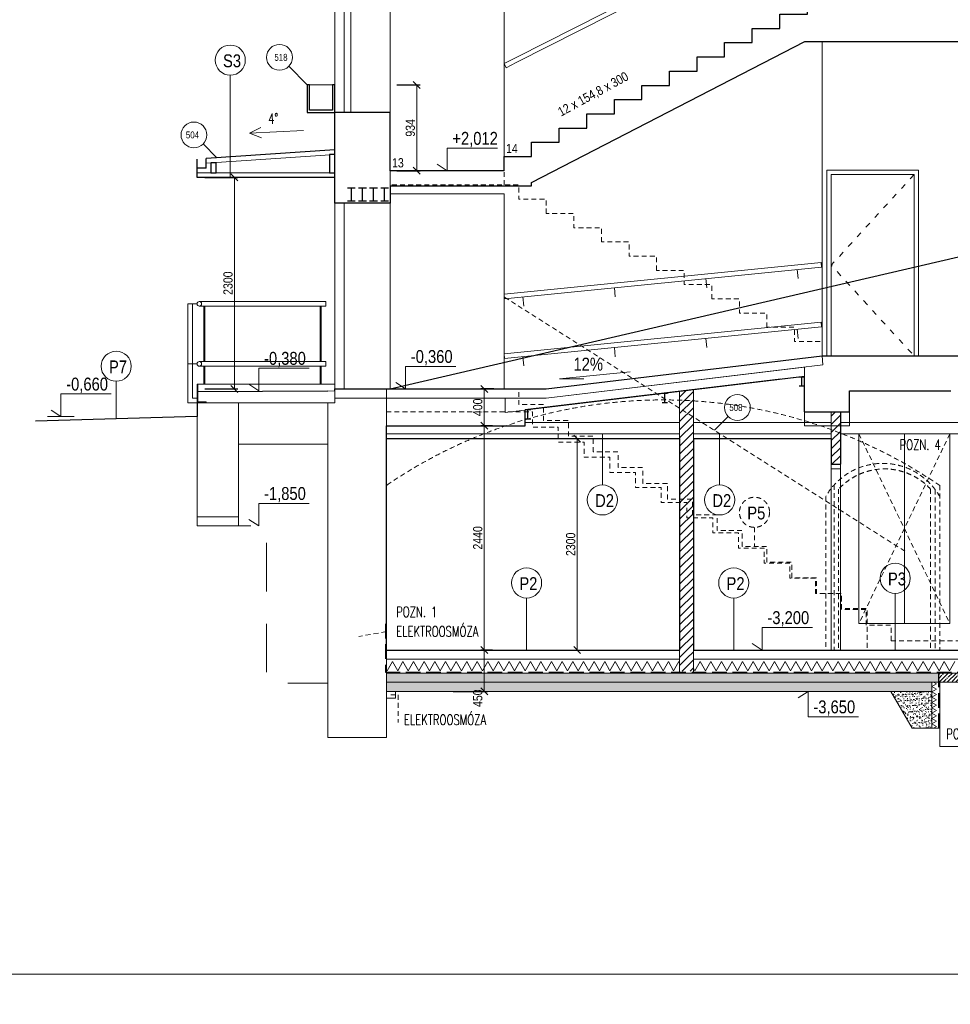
# Model space of a CAD drawing. Header units: millimetres. Extents: x -300958 to -108039, y 30118 to 292543.
# Tile 34 of 256: x -236562 to -226438, y 87605 to 98314. Entities that reach past the tile are written whole.
import ezdxf
from ezdxf.enums import TextEntityAlignment as Align

# ---------------------------------------------------------------- set-up
doc = ezdxf.new("R2010")
doc.units = ezdxf.units.MM
doc.header["$MEASUREMENT"] = 0
for name, pattern in [('DGN Style 2', [879.857395, 527.914437, -351.942958]), ('DGN Style 3', [888.558256, 634.684469, -253.873788]), ('DGN Style 5', [1427.653553, 611.851523, -815.80203])]:
    doc.linetypes.add(name, pattern=pattern)
doc.layers.get('0').update_dxf_attribs({"lineweight": 13})
doc.layers.get('Defpoints').update_dxf_attribs({"color": 3, "lineweight": 13})
for name, color, linetype, lineweight in [('dims', 7, 'Continuous', 9), ('ETAPY', 7, 'Continuous', 0), ('legenda', 7, 'Continuous', 13), ('Materiály', 1, 'Continuous', 13), ('navrh', 1, 'Continuous', 9), ('obklad', 8, 'Continuous', 5), ('popis', 7, 'Continuous', 9), ('PSV', 7, 'Continuous', 13), ('RAMECEK', 7, 'Continuous', 0), ('schody', 7, 'Continuous', 13), ('tenka', 7, 'Continuous', 13), ('výškové kóty', 7, 'Continuous', 13), ('walls', 7, 'Continuous', 13)]:
    doc.layers.add(name, color=color, linetype=linetype, lineweight=lineweight)
doc.styles.add('STYLE-0', font='ARIALN.TTF')
doc.styles.add('Style-Arial', font='arial.ttf')
doc.dimstyles.new('arch', dxfattribs={"dimscale": 50, "dimtxt": 2.5, "dimasz": 2.5, "dimexe": 1.25, "dimexo": 0.9, "dimtad": 1, "dimdec": 0, "dimtxsty": 'STYLE-0', "dimblk": 'ARCHTICK', "dimcen": 2.5, "dimadec": 0, "dimazin": 0, "dimtfac": 1, "dimtdec": 0, "dimtmove": 2, "dimatfit": 3, "dimldrblk": 'ARCHTICK', "dimfxl": 0, "dimarcsym": 0})
pattern_1 = [(37.5, (0, 0), (-1.574834, 48.170594), [0, -38, 0, -42.5, 0, -40.625]), (7.5, (0, 0), (44.244418, 70.553652), [0, -20.5, 0, -34.25, 0, -13.125]), (327.5, (-30.75, 0), (77.8535465, 0.141476), [0, -12.5, 0, -45, 0, -58.75]), (317.5, (-30.75, 0), (75.153165, 21.94189), [0, -6.25, 0, -29.5, 0, -33.75])]

# ---------------------------------------------------------------- blocks, each defined once
blk = doc.blocks.new('*U44')
at = {"layer": 'walls', "linetype": 'Continuous', "lineweight": 30}
for p, q in [((-50, -30), (-50, 30)), ((50, -30), (50, 30)), ((-50, 0), (50, 0))]:
    blk.add_line(p, q, dxfattribs=at)
blk = doc.blocks.new('*U45')
at = {"layer": 'výškové kóty', "linetype": 'Continuous', "lineweight": 0}
for p, q in [((39, -385), (-39, 385)), ((-39, 385), (-39, 117))]:
    blk.add_line(p, q, dxfattribs=at)
blk = doc.blocks.new('_ArchTick')
at = {"color": 0, "linetype": 'ByBlock', "flags": 128}
blk.add_lwpolyline([(-0.5, -0.5), (0.5, 0.5)], dxfattribs=at)
blk = doc.blocks.new('*D896')
at = {"layer": 'Defpoints', "color": 0, "linetype": 'Continuous'}
for p in [(-231328, 94298), (-231905, 93898), (-231508, 93898)]:
    blk.add_point(p, dxfattribs=at)
at = {"layer": 'dims', "color": 0, "linetype": 'Continuous', "lineweight": -2}
for p, q in [((-231403, 94298), (-231546, 94298)), ((-231830, 93898), (-231471, 93898))]:
    blk.add_line(p, q, dxfattribs=at)
at = {"layer": 'dims', "linetype": 'Continuous', "lineweight": 0}
blk.add_line((-231508, 94298), (-231508, 93898), dxfattribs=at)
at = {"layer": 'dims', "linetype": 'Continuous', "lineweight": 0, "xscale": 75, "yscale": 75, "zscale": 75}
for p, rotation in [((-231508, 94298), 90), ((-231508, 93898), 270)]:
    blk.add_blockref('_ArchTick', p, dxfattribs=dict(at, rotation=rotation))
at = {"layer": 'dims', "color": 0, "linetype": 'Continuous', "insert": (-231578, 94098), "char_height": 100, "attachment_point": 5, "rotation": 90, "style": 'STYLE-0'}
blk.add_mtext('400', dxfattribs=at)
blk = doc.blocks.new('*D897')
at = {"layer": 'Defpoints', "color": 0, "linetype": 'Continuous'}
for p in [(-231344, 93898), (-231921, 91458), (-231508, 91458)]:
    blk.add_point(p, dxfattribs=at)
at = {"layer": 'dims', "color": 0, "linetype": 'Continuous', "lineweight": -2}
for p, q in [((-231419, 93898), (-231546, 93898)), ((-231846, 91458), (-231471, 91458))]:
    blk.add_line(p, q, dxfattribs=at)
at = {"layer": 'dims', "linetype": 'Continuous', "lineweight": 0}
blk.add_line((-231508, 93898), (-231508, 91458), dxfattribs=at)
at = {"layer": 'dims', "linetype": 'Continuous', "lineweight": 0, "xscale": 75, "yscale": 75, "zscale": 75}
for p, rotation in [((-231508, 93898), 90), ((-231508, 91458), 270)]:
    blk.add_blockref('_ArchTick', p, dxfattribs=dict(at, rotation=rotation))
at = {"layer": 'dims', "color": 0, "linetype": 'Continuous', "insert": (-231578, 92678), "char_height": 100, "attachment_point": 5, "rotation": 90, "style": 'STYLE-0'}
blk.add_mtext('2440', dxfattribs=at)
blk = doc.blocks.new('*D898')
at = {"layer": 'Defpoints', "color": 0, "linetype": 'Continuous'}
for p in [(-231344, 91458), (-231921, 91008), (-231508, 91008)]:
    blk.add_point(p, dxfattribs=at)
at = {"layer": 'dims', "color": 0, "linetype": 'Continuous', "lineweight": -2}
for p, q in [((-231419, 91458), (-231546, 91458)), ((-231846, 91008), (-231471, 91008))]:
    blk.add_line(p, q, dxfattribs=at)
at = {"layer": 'dims', "linetype": 'Continuous', "lineweight": 0}
blk.add_line((-231508, 91458), (-231508, 91008), dxfattribs=at)
at = {"layer": 'dims', "linetype": 'Continuous', "lineweight": 0, "xscale": 75, "yscale": 75, "zscale": 75}
for p, rotation in [((-231508, 91458), 90), ((-231508, 91008), 270)]:
    blk.add_blockref('_ArchTick', p, dxfattribs=dict(at, rotation=rotation))
at = {"layer": 'dims', "color": 0, "linetype": 'Continuous', "insert": (-231578, 90934), "char_height": 100, "attachment_point": 5, "rotation": 90, "style": 'STYLE-0'}
blk.add_mtext('450', dxfattribs=at)
blk = doc.blocks.new('*D1457')
at = {"layer": 'Defpoints', "color": 0, "linetype": 'Continuous'}
for p in [(-231063, 93758), (-230910, 91458), (-230497, 91458)]:
    blk.add_point(p, dxfattribs=at)
at = {"layer": 'dims', "color": 0, "linetype": 'Continuous', "lineweight": -2}
for p, q in [((-230988, 93758), (-230459, 93758)), ((-230835, 91458), (-230459, 91458))]:
    blk.add_line(p, q, dxfattribs=at)
at = {"layer": 'dims', "linetype": 'Continuous', "lineweight": 0}
blk.add_line((-230497, 93758), (-230497, 91458), dxfattribs=at)
at = {"layer": 'dims', "linetype": 'Continuous', "lineweight": 0, "xscale": 75, "yscale": 75, "zscale": 75}
for p, rotation in [((-230497, 93758), 90), ((-230497, 91458), 270)]:
    blk.add_blockref('_ArchTick', p, dxfattribs=dict(at, rotation=rotation))
at = {"layer": 'dims', "color": 0, "linetype": 'Continuous', "insert": (-230567, 92608), "char_height": 100, "attachment_point": 5, "rotation": 90, "style": 'STYLE-0'}
blk.add_mtext('2300', dxfattribs=at)
blk = doc.blocks.new('*D1588')
at = {"layer": 'Defpoints', "color": 0, "linetype": 'Continuous'}
for p in [(-234622, 96598), (-234622, 94298), (-234226, 94298)]:
    blk.add_point(p, dxfattribs=at)
at = {"layer": 'dims', "color": 0, "linetype": 'Continuous', "lineweight": -2}
for p, q in [((-234547, 96598), (-234188, 96598)), ((-234547, 94298), (-234188, 94298))]:
    blk.add_line(p, q, dxfattribs=at)
at = {"layer": 'dims', "linetype": 'Continuous', "lineweight": 0}
blk.add_line((-234226, 96598), (-234226, 94298), dxfattribs=at)
at = {"layer": 'dims', "linetype": 'Continuous', "lineweight": 0, "xscale": 75, "yscale": 75, "zscale": 75}
for p, rotation in [((-234226, 96598), 90), ((-234226, 94298), 270)]:
    blk.add_blockref('_ArchTick', p, dxfattribs=dict(at, rotation=rotation))
at = {"layer": 'dims', "color": 0, "linetype": 'Continuous', "insert": (-234295, 95448), "char_height": 100, "attachment_point": 5, "rotation": 90, "style": 'STYLE-0'}
blk.add_mtext('2300', dxfattribs=at)
blk = doc.blocks.new('*D1850')
at = {"layer": 'Defpoints', "color": 0, "linetype": 'Continuous'}
for p in [(-232532, 97604), (-232242, 97604), (-232532, 96671)]:
    blk.add_point(p, dxfattribs=at)
at = {"layer": 'dims', "color": 0, "linetype": 'Continuous', "lineweight": -2}
for p, q in [((-232457, 97604), (-232204, 97604)), ((-232457, 96671), (-232204, 96671))]:
    blk.add_line(p, q, dxfattribs=at)
at = {"layer": 'dims', "linetype": 'Continuous', "lineweight": 0}
blk.add_line((-232242, 96671), (-232242, 97604), dxfattribs=at)
at = {"layer": 'dims', "linetype": 'Continuous', "lineweight": 0, "xscale": 75, "yscale": 75, "zscale": 75}
for p, rotation in [((-232242, 97604), 90), ((-232242, 96671), 270)]:
    blk.add_blockref('_ArchTick', p, dxfattribs=dict(at, rotation=rotation))
at = {"layer": 'dims', "color": 0, "linetype": 'Continuous', "insert": (-232312, 97137), "char_height": 100, "attachment_point": 5, "rotation": 90, "style": 'STYLE-0'}
blk.add_mtext('934', dxfattribs=at)

msp = doc.modelspace()

# ---------------------------------------------------------------- hatches: boundary and pattern name
at = {"layer": 'Materiály', "linetype": 'Continuous'}
h = msp.add_hatch(dxfattribs=at)
h.set_pattern_fill('ANSI31', color=256, scale=500, style=0)
h.paths.add_polyline_path([(-229232.6, 94168), (-229232.6, 94288.7), (-229382.6, 94270.7), (-229382.6, 94175.1, -0.0070361)])
h.paths.add_polyline_path([(-229232.6, 94168, 0.0070361), (-229382.6, 94175.1), (-229382.6, 93968.3), (-229232.6, 93796.6), (-229232.6, 93898.2)])
h.paths.add_polyline_path([(-229232.6, 93796.6), (-229382.6, 93968.3), (-229382.6, 93898.2), (-229382.6, 93427.3), (-229232.6, 93377.7)])
h.paths.add_polyline_path([(-229232.6, 93377.7), (-229382.6, 93427.3), (-229382.6, 93099.4), (-229242.6, 93099.4), (-229242.6, 92928.2), (-229232.6, 92928.2)])
h.paths.add_polyline_path([(-229242.6, 93099.4), (-229382.6, 93099.4), (-229382.6, 93061), (-229302.6, 93061), (-229302.6, 92896.6), (-229232.6, 92896.6), (-229232.6, 92928.2), (-229242.6, 92928.2)])
h.paths.add_polyline_path([(-229382.6, 91458.2), (-229382.6, 91368.2), (-229232.6, 91368.2), (-229232.6, 91458.2), (-229232.6, 92896.6), (-229302.6, 92896.6), (-229302.6, 93061), (-229382.6, 93061)])
h = msp.add_hatch(dxfattribs=at)
h.set_pattern_fill('ANSI31', color=256, scale=500, style=0)
h.paths.add_polyline_path([(-227632.6, 94048.2), (-227732.6, 94048.2), (-227732.6, 93898.2), (-227632.6, 93898.2)])
h.paths.add_polyline_path([(-227632.6, 93816.9), (-227632.6, 93898.2), (-227732.6, 93898.2), (-227732.6, 93854.6, -0.0050063)])
h.paths.add_polyline_path([(-227732.6, 93478.2), (-227632.6, 93478.2), (-227632.6, 93816.9, 0.0050063), (-227732.6, 93854.6)])
h = msp.add_hatch(dxfattribs=at)
h.set_pattern_fill('ANSI31', color=256, scale=500, style=0)
h.paths.add_polyline_path([(-229382.6, 91368.2), (-229382.6, 91228.2), (-229232.6, 91228.2), (-229232.6, 91368.2)])
at = {"layer": 'Materiály', "linetype": 'Continuous', "lineweight": 0}
h = msp.add_hatch(dxfattribs=at)
h.set_pattern_fill('ANSI35', color=256, scale=250, style=0)
h.paths.add_polyline_path([(-226552.6, 91108.2), (-226552.6, 91208.2), (-231047.1, 91208.2), (-231047.1, 91108.2)])
h.paths.add_polyline_path([(-232572.6, 91208.2), (-232572.6, 91108.2), (-231047.1, 91108.2), (-231047.1, 91208.2)])
h = msp.add_hatch(dxfattribs=at)
h.set_pattern_fill('ANSI35', color=256, scale=250, style=0)
h.paths.add_polyline_path([(-225922.6, 91108.2), (-224102.6, 91108.2), (-224102.6, 91208.2), (-225922.6, 91208.2)])
h.paths.add_polyline_path([(-226562.6, 91108.2), (-225932.6, 91108.2), (-225932.6, 91208.2), (-226552.6, 91208.2), (-226562.6, 91208.2)])
h.paths.add_polyline_path([(-224102.6, 91108.2), (-223372.6, 91108.2), (-223372.6, 91208.2), (-224102.6, 91208.2)])
at = {"layer": 'Materiály', "linetype": 'Continuous'}
h = msp.add_hatch(dxfattribs=at)
h.set_pattern_fill('AR-SAND', color=256, scale=25, style=0)
h.set_pattern_definition(pattern_1)
h.paths.add_polyline_path([(-232572.6, 91108.2), (-232572.6, 91008.2), (-231047.1, 91008.2), (-231047.1, 91108.2)])
h.paths.add_polyline_path([(-231653.9, 90817.1), (-231653.9, 91051.3), (-231501.8, 91051.3), (-231501.8, 90817.1)], flags=9)
h.paths.add_polyline_path([(-226637.6, 91008.2), (-226637.6, 91108.2), (-231047.1, 91108.2), (-231047.1, 91008.2)])
h = msp.add_hatch(dxfattribs=at)
h.set_pattern_fill('AR-SAND', color=256, scale=25, style=0)
h.set_pattern_definition(pattern_1)
h.paths.add_polyline_path([(-226637.6, 91008.2), (-227083.5, 91008.2), (-226852.6, 90608.2), (-226637.6, 90608.2)])

# ---------------------------------------------------------------- linework, layer by layer
at = {"layer": 'dims', "linetype": 'Continuous', "flags": 128}
msp.add_lwpolyline([(-233474, 97107.5), (-234063.3, 97078.7), (-233931.9, 97030), (-234063.3, 97078.7), (-233937.2, 97140)], dxfattribs=at)
at = {"layer": 'ETAPY', "linetype": 'Continuous', "lineweight": 30}
msp.add_line((-232532.6, 94298.2), (-217502.6, 97788.2), dxfattribs=at)
at = {"layer": 'legenda', "linetype": 'Continuous', "lineweight": 0}
for p, q in [((-234270.9, 97710), (-234270.9, 96598.2)), ((-235511.6, 94381), (-235511.6, 93973.2)), ((-230222.6, 93254.6), (-230222.6, 93808.2)), ((-228947.2, 93254.6), (-228947.2, 93808.2)), ((-231047.1, 92023.8), (-231047.1, 91458.2)), ((-228793.6, 92023.8), (-228793.6, 91458.2)), ((-227037.5, 92074.7), (-227037.5, 91458.2))]:
    msp.add_line(p, q, dxfattribs=at)
at = {"layer": 'legenda', "linetype": 'DGN Style 2', "lineweight": 0, "ltscale": 0.1}
msp.add_line((-228567.6, 92792.3), (-228567.6, 92585.7), dxfattribs=at)
at = {"layer": 'legenda', "linetype": 'Continuous', "lineweight": 0}
for centre in [(-234270.9, 97873.8), (-235511.6, 94544.8), (-230222.6, 93090.8), (-228947.2, 93090.8), (-231047.1, 92187.6), (-228793.6, 92187.6), (-227037.5, 92238.5)]:
    msp.add_circle(centre, 163.8, dxfattribs=at)
at = {"layer": 'legenda', "linetype": 'DGN Style 2', "lineweight": 0, "ltscale": 0.1}
msp.add_circle((-228567.6, 92956.1), 163.8, dxfattribs=at)
at = {"layer": 'Materiály', "linetype": 'Continuous', "lineweight": 0}
msp.add_line((-227830.6, 94658.3), (-227825.6, 94558.3), dxfattribs=at)
at = {"layer": 'Materiály', "linetype": 'Continuous'}
for p, q in [((-229382.6, 93758.2), (-229382.6, 94270.8)), ((-229232.6, 93758.2), (-229232.6, 94288.8)), ((-227732.6, 93758.2), (-227732.6, 94048.2)), ((-231062.6, 93933.2), (-229382.6, 93933.2)), ((-229232.6, 93933.2), (-227732.6, 93933.2)), ((-227632.6, 93933.2), (-226282.6, 93933.2)), ((-232572.6, 93808.2), (-229382.6, 93808.2)), ((-229232.6, 93808.2), (-227732.6, 93808.2)), ((-229232.6, 93808.2), (-227732.6, 93808.2)), ((-227632.6, 93808.2), (-226282.6, 93808.2)), ((-226937.6, 91745.8), (-226937.6, 93810.8)), ((-229382.6, 91458.2), (-229382.6, 91208.2)), ((-229232.6, 91458.2), (-229232.6, 91208.2)), ((-232572.6, 91358.2), (-229382.6, 91358.2)), ((-229232.6, 91358.2), (-223372.6, 91358.2)), ((-232572.6, 91208.2), (-226552.6, 91208.2)), ((-225932.6, 91208.2), (-226552.6, 91208.2)), ((-232572.6, 91108.2), (-223372.6, 91108.2)), ((-232572.6, 91008.2), (-226637.6, 91008.2)), ((-226852.6, 90608.2), (-227083.5, 91008.2)), ((-226852.6, 90608.2), (-226552.6, 90608.2))]:
    msp.add_line(p, q, dxfattribs=at)
at = {"layer": 'Materiály', "linetype": 'DGN Style 3', "lineweight": 30, "ltscale": 0.25}
for p, q in [((-232582.6, 91743.2), (-232582.6, 91218.2)), ((-232582.6, 91218.2), (-225922.6, 91218.2)), ((-226562.6, 90608.2), (-226562.6, 91218.2))]:
    msp.add_line(p, q, dxfattribs=at)
at = {"layer": 'Materiály', "linetype": 'Continuous', "flags": 128}
msp.add_lwpolyline([(-228022.6, 94433.9), (-231280.5, 94043.1), (-231280.5, 94198.2), (-230832.6, 94198.2), (-228022.6, 94534.7)], close=True, dxfattribs=at)
at = {"layer": 'Materiály', "linetype": 'Continuous', "lineweight": 0, "flags": 128}
for points in [[(-234632.6, 94270.2), (-234632.6, 94148.2), (-233132.6, 94148.2), (-233132.6, 94278.6)], [(-234182.6, 94148.2), (-234182.6, 92908.2), (-234632.6, 92908.2), (-234632.6, 94148.2)], [(-234182.6, 93698.2), (-233207.6, 93698.2), (-233207.6, 94148.2), (-234182.6, 94148.2), (-234182.6, 93938.2)], [(-234632.6, 92808.2), (-234182.6, 92808.2), (-234182.6, 92908.2), (-234632.6, 92908.2)]]:
    msp.add_lwpolyline(points, close=True, dxfattribs=at)
at = {"layer": 'Materiály', "linetype": 'Continuous', "flags": 128}
for points in [[(-227432.6, 91745.8), (-227432.6, 93810.8), (-226442.6, 93810.8), (-226442.6, 91745.8)], [(-230197.7, 91333.2), (-230255.5, 91233.2), (-230313.2, 91333.2), (-230370.9, 91233.2), (-230428.7, 91333.2), (-230486.4, 91233.2), (-230544.1, 91333.2), (-230601.9, 91233.2), (-230659.6, 91333.2), (-230717.3, 91233.2), (-230775.1, 91333.2), (-230832.8, 91233.2), (-230890.5, 91333.2), (-230948.3, 91233.2), (-231006, 91333.2), (-231063.7, 91233.2), (-231121.5, 91333.2), (-231179.2, 91233.2), (-231237, 91333.2), (-231294.7, 91233.2), (-231352.4, 91333.2), (-231410.2, 91233.2), (-231467.9, 91333.2), (-231525.6, 91233.2), (-231583.4, 91333.2), (-231641.1, 91233.2), (-231698.8, 91333.2), (-231756.6, 91233.2), (-231814.3, 91333.2), (-231872, 91233.2), (-231929.8, 91333.2), (-231987.5, 91233.2), (-232045.2, 91333.2), (-232103, 91233.2), (-232160.7, 91333.2), (-232218.4, 91233.2), (-232276.2, 91333.2), (-232333.9, 91233.2), (-232391.7, 91333.2), (-232449.4, 91233.2), (-232507.1, 91333.2), (-232564.9, 91233.2), (-232507.1, 91333.2), (-232507.1, 91333.2)], [(-229382.6, 91321.3), (-229389.4, 91333.2), (-229447.2, 91233.2), (-229504.9, 91333.2), (-229562.6, 91233.2), (-229620.4, 91333.2), (-229678.1, 91233.2), (-229735.8, 91333.2), (-229793.6, 91233.2), (-229851.3, 91333.2), (-229909, 91233.2), (-229966.8, 91333.2), (-230024.5, 91233.2), (-230082.3, 91333.2), (-230140, 91233.2), (-230197.7, 91333.2), (-230197.7, 91333.2)], [(-227772.8, 91333.2), (-227830.6, 91233.2), (-227888.3, 91333.2), (-227946.1, 91233.2), (-228003.8, 91333.2), (-228061.5, 91233.2), (-228119.3, 91333.2), (-228177, 91233.2), (-228234.7, 91333.2), (-228292.5, 91233.2), (-228350.2, 91333.2), (-228407.9, 91233.2), (-228465.7, 91333.2), (-228523.4, 91233.2), (-228581.1, 91333.2), (-228638.9, 91233.2), (-228696.6, 91333.2), (-228754.3, 91233.2), (-228812.1, 91333.2), (-228869.8, 91233.2), (-228927.5, 91333.2), (-228985.3, 91233.2), (-229043, 91333.2), (-229100.8, 91233.2), (-229158.5, 91333.2), (-229216.2, 91233.2), (-229232.6, 91261.5)], [(-226387.2, 91333.2), (-226444.9, 91233.2), (-226502.7, 91333.2), (-226560.4, 91233.2), (-226618.1, 91333.2), (-226675.9, 91233.2), (-226733.6, 91333.2), (-226791.4, 91233.2), (-226849.1, 91333.2), (-226906.8, 91233.2), (-226964.6, 91333.2), (-227022.3, 91233.2), (-227080, 91333.2), (-227137.8, 91233.2), (-227195.5, 91333.2), (-227253.2, 91233.2), (-227311, 91333.2), (-227368.7, 91233.2), (-227426.4, 91333.2), (-227484.2, 91233.2), (-227541.9, 91333.2), (-227599.6, 91233.2), (-227657.4, 91333.2), (-227715.1, 91233.2), (-227772.8, 91333.2), (-227772.8, 91333.2)], [(-226620.1, 90608.2), (-226587.6, 90627), (-226637.6, 90655.8), (-226587.6, 90684.7), (-226637.6, 90713.6), (-226587.6, 90742.4), (-226637.6, 90771.3), (-226587.6, 90800.2), (-226637.6, 90829), (-226587.6, 90857.9), (-226637.6, 90886.8), (-226587.6, 90915.6), (-226637.6, 90944.5), (-226587.6, 90973.4), (-226637.6, 91002.2), (-226587.6, 91031.1), (-226637.6, 91060), (-226587.6, 91088.8), (-226621.1, 91108.2)]]:
    msp.add_lwpolyline(points, dxfattribs=at)
at = {"layer": 'navrh', "linetype": 'Continuous'}
for p, q in [((-233032.6, 99253.2), (-233032.6, 97304.2)), ((-232957.6, 99253.2), (-232957.6, 97304.2)), ((-233157.6, 97604.2), (-233407.6, 97604.2)), ((-233129.3, 96848.3), (-234529.3, 96754.5)), ((-234482.6, 96648.2), (-234482.6, 96757.5)), ((-233132.6, 96648.2), (-234632.6, 96648.2)), ((-226637.6, 91108.2), (-226637.6, 90608.2))]:
    msp.add_line(p, q, dxfattribs=at)
at = {"layer": 'navrh', "linetype": 'Continuous', "lineweight": 30}
for p, q in [((-233132.6, 96898.2), (-234532.6, 96804.8)), ((-234632.6, 96598.2), (-234632.6, 96798.2)), ((-234532.6, 96698.2), (-234532.6, 96804.8)), ((-234532.6, 96698.2), (-234632.6, 96698.2)), ((-233132.6, 96598.2), (-234632.6, 96598.2)), ((-227632.6, 94048.2), (-227632.6, 93478.2)), ((-234632.6, 93998.2), (-236390.6, 93948.3)), ((-232572.6, 93758.2), (-229382.6, 93758.2)), ((-229382.6, 93758.2), (-229382.6, 91458.2)), ((-229232.6, 93758.2), (-229232.6, 91458.2)), ((-229232.6, 93758.2), (-227732.6, 93758.2)), ((-227732.6, 93758.2), (-227732.6, 93478.2)), ((-227732.6, 93478.2), (-227632.6, 93478.2)), ((-232572.6, 91458.2), (-229382.6, 91458.2)), ((-229232.6, 91458.2), (-221772.6, 91458.2))]:
    msp.add_line(p, q, dxfattribs=at)
at = {"layer": 'navrh', "linetype": 'DGN Style 2', "lineweight": 0, "ltscale": 0.1}
for p, q in [((-226932.6, 92534.3), (-231282.6, 95293.3)), ((-232572.6, 91658.2), (-232872.6, 91605.3)), ((-227082.6, 91558.2), (-225532.6, 91558.2)), ((-232522.6, 90970.7), (-232442.6, 90970.7)), ((-232442.6, 90970.7), (-232442.6, 90670.7))]:
    msp.add_line(p, q, dxfattribs=at)
at = {"layer": 'navrh', "linetype": 'Continuous', "lineweight": 30, "flags": 128}
for points in [[(-233132.6, 97304.2), (-233132.6, 97604.2), (-233157.6, 97604.2), (-233157.6, 97329.2), (-233407.6, 97329.2), (-233407.6, 97604.2), (-233432.6, 97604.2), (-233432.6, 97304.2), (-233132.6, 97304.2)], [(-233192.6, 96848.2), (-233192.6, 96648.2), (-233132.6, 96648.2), (-233132.6, 96848.2), (-233132.6, 96848.2), (-233192.6, 96848.2)], [(-234482.6, 96758.2), (-234482.6, 96648.2), (-234422.6, 96648.2), (-234422.6, 96758.2), (-234422.6, 96758.2), (-234482.6, 96758.2)]]:
    msp.add_lwpolyline(points, dxfattribs=at)
at = {"layer": 'navrh', "linetype": 'DGN Style 2', "lineweight": 0, "ltscale": 0.1, "flags": 128}
for points in [[(-230322.6, 93613.2), (-230322.6, 93784.4), (-230592.6, 93784.4), (-230592.6, 93955.7), (-230862.6, 93955.7), (-230862.6, 94126.9), (-231132.6, 94126.9), (-231132.6, 94298.2), (-231402.6, 94298.2)], [(-227432.6, 93810.8), (-226937.6, 92778.3), (-227432.6, 91745.8)], [(-226442.6, 93810.8), (-226937.6, 92778.3), (-226442.6, 91745.8)], [(-229242.6, 92928.2), (-229242.6, 93099.4), (-229512.6, 93099.4), (-229512.6, 93270.7), (-229782.6, 93270.7), (-229782.6, 93441.9), (-230052.6, 93441.9), (-230052.6, 93613.2), (-230322.6, 93613.2)], [(-228162.6, 92243.2), (-228162.6, 92414.4), (-228432.6, 92414.4), (-228432.6, 92585.7), (-228702.6, 92585.7), (-228702.6, 92756.9), (-228972.6, 92756.9), (-228972.6, 92928.2), (-229242.6, 92928.2)], [(-227082.6, 91558.2), (-227082.6, 91729.4), (-227352.6, 91729.4), (-227352.6, 91900.7), (-227622.6, 91900.7), (-227622.6, 92071.9), (-227892.6, 92071.9), (-227892.6, 92243.2), (-228162.6, 92243.2)]]:
    msp.add_lwpolyline(points, dxfattribs=at)
at = {"layer": 'obklad', "linetype": 'Continuous', "flags": 128}
msp.add_lwpolyline([(-232572.6, 91008.2), (-232472.6, 91008.2), (-232472.6, 90933.2), (-232572.6, 90933.2), (-232572.6, 91008.2)], dxfattribs=at)
at = {"layer": 'PSV', "linetype": 'Continuous', "lineweight": 0}
for p, q in [((-233634.8, 97806.4), (-233432.6, 97604.2)), ((-234566.6, 96961.8), (-234415.6, 96812.6)), ((-228853.6, 93997.6), (-229004.6, 93848.5))]:
    msp.add_line(p, q, dxfattribs=at)
for centre in [(-233735.1, 97904.2), (-234666.2, 97060.2), (-228753.9, 94096)]:
    msp.add_circle(centre, 140.1, dxfattribs=at)
at = {"layer": 'RAMECEK', "linetype": 'Continuous', "lineweight": 0, "flags": 128}
for points in [[(-236732.6, 87932.5), (-205232.6, 87932.5), (-205232.6, 112682.5), (-236732.6, 112682.5)], [(-236732.6, 63182.5), (-205232.6, 63182.5), (-205232.6, 87932.5), (-236732.6, 87932.5)]]:
    msp.add_lwpolyline(points, close=True, dxfattribs=at)
at = {"layer": 'schody', "linetype": 'DGN Style 2', "ltscale": 0.1}
for p, q in [((-227702.6, 93252.6), (-227702.6, 91458.2)), ((-227652.6, 93208.2), (-227652.6, 91458.2)), ((-226652.6, 93208.2), (-226652.6, 91458.2)), ((-226602.6, 93204.1), (-226602.6, 91458.2)), ((-226552.6, 93248.2), (-226552.6, 91458.2)), ((-227792.6, 93128.2), (-227792.6, 91458.2))]:
    msp.add_line(p, q, dxfattribs=at)
at = {"layer": 'schody', "linetype": 'DGN Style 2', "ltscale": 0.1, "flags": 128}
for points in [[(-231292.6, 96515.8), (-231292.6, 96670.6), (-232532.6, 96670.6), (-232532.6, 96670.6), (-232532.6, 96670.6)], [(-230832.6, 96206.2), (-230832.6, 96361), (-231132.6, 96361), (-231132.6, 96515.8), (-232532.6, 96515.8)], [(-230232.6, 95896.6), (-230232.6, 96051.4), (-230532.6, 96051.4), (-230532.6, 96206.2), (-230832.6, 96206.2)], [(-229632.6, 95587), (-229632.6, 95741.8), (-229932.6, 95741.8), (-229932.6, 95896.6), (-230232.6, 95896.6)], [(-229032.6, 95277.4), (-229032.6, 95432.2), (-229332.6, 95432.2), (-229332.6, 95587), (-229632.6, 95587)], [(-228432.6, 94967.8), (-228432.6, 95122.6), (-228732.6, 95122.6), (-228732.6, 95277.4), (-229032.6, 95277.4)], [(-227832.6, 94658.2), (-227832.6, 94813), (-228132.6, 94813), (-228132.6, 94967.8), (-228432.6, 94967.8)], [(-232572.6, 94047.4), (-230982.6, 94047.4), (-230982.6, 93883), (-230702.6, 93883), (-230702.6, 93718.6), (-230422.6, 93718.6), (-230422.6, 93554.2), (-230142.6, 93554.2), (-230142.6, 93389.8), (-229862.6, 93389.8), (-229862.6, 93225.4), (-229582.6, 93225.4), (-229582.6, 93061), (-229302.6, 93061), (-229302.6, 92896.6), (-229022.6, 92896.6), (-229022.6, 92732.2), (-228742.6, 92732.2), (-228742.6, 92567.8), (-228462.6, 92567.8), (-228462.6, 92403.4), (-228182.6, 92403.4), (-228182.6, 92239), (-227902.6, 92239), (-227902.6, 92074.6), (-227622.6, 92074.6), (-227622.6, 91910.2), (-227342.6, 91910.2), (-227342.6, 91458.2)]]:
    msp.add_lwpolyline(points, dxfattribs=at)
at = {"layer": 'schody', "linetype": 'DGN Style 2', "ltscale": 0.1}
for centre, radius, start, end in [((-229562.6, 88842.2), 5336, 55.66083, 124.33917), ((-227172.6, 92774.3), 713.9, 29.71723, 150.28277), ((-227152.6, 92748.9), 678.9, 42.56874, 137.43126)]:
    msp.add_arc(centre, radius, start, end, dxfattribs=at)
at = {"layer": 'tenka', "linetype": 'Continuous'}
for p, q in [((-231292.6, 96825.4), (-231292.6, 100328.2)), ((-231158.8, 97904), (-227725, 99643.8)), ((-231158.8, 97847.9), (-227702.4, 99599.2)), ((-232532.6, 99303.2), (-232532.6, 97304.2)), ((-233132.6, 99253.2), (-233132.6, 97304.2)), ((-227832.6, 94658.2), (-227832.6, 98078.2)), ((-231292.6, 97836.2), (-231158.8, 97904)), ((-231292.6, 97836.2), (-231270, 97791.6)), ((-231158.8, 97847.9), (-231270, 97791.6)), ((-227782.6, 96678.2), (-227782.6, 94658.2)), ((-227782.6, 96678.2), (-226782.6, 96678.2)), ((-226782.6, 96678.2), (-226782.6, 94658.2)), ((-231292.6, 96420.6), (-232532.6, 96420.6)), ((-231292.6, 94298.2), (-231292.6, 96420.6)), ((-233132.6, 96318.2), (-233132.6, 94278.2)), ((-233032.6, 96318.2), (-233032.6, 94298.2)), ((-232532.6, 96318.2), (-232532.6, 94298.2)), ((-227843.3, 95673.1), (-231291.1, 95328.3)), ((-227843.3, 95673.1), (-227838.4, 95623.3)), ((-227838.4, 95623.3), (-231286.1, 95278.6)), ((-228102, 95597), (-228092.1, 95497.5)), ((-229097, 95497.5), (-229087.1, 95398)), ((-231291.1, 95328.3), (-231286.1, 95278.6)), ((-230092.1, 95398), (-230082.1, 95298.5)), ((-234732.6, 95223.2), (-234632.6, 95223.2)), ((-234607.6, 95248.2), (-233232.6, 95248.2)), ((-233232.6, 95248.2), (-233232.6, 95198.2)), ((-231087.1, 95298.5), (-231077.2, 95199)), ((-234607.6, 95198.2), (-233232.6, 95198.2)), ((-234557.6, 95198.2), (-234557.6, 94595.2)), ((-234547.6, 95198.2), (-234547.6, 94595.2)), ((-233292.6, 95198.2), (-233292.6, 94595.2)), ((-233282.6, 95198.2), (-233282.6, 94595.2)), ((-227843.3, 95023.4), (-231291.1, 94678.6)), ((-227843.3, 95023.4), (-227838.4, 94973.6)), ((-227838.4, 94973.6), (-231286.1, 94628.8)), ((-228102, 94947.2), (-228092.1, 94847.7)), ((-229097, 94847.7), (-229087.1, 94748.2)), ((-231291.1, 94678.6), (-231286.1, 94628.8)), ((-230092.1, 94748.2), (-230082.1, 94648.7)), ((-234732.6, 94570.2), (-234632.6, 94570.2)), ((-234607.6, 94595.2), (-233232.6, 94595.2)), ((-233232.6, 94595.2), (-233232.6, 94545.2)), ((-231087.1, 94648.7), (-231077.2, 94549.2)), ((-227825.6, 94558.3), (-230832.6, 94198.2)), ((-234607.6, 94545.2), (-233232.6, 94545.2)), ((-234557.6, 94545.2), (-234557.6, 94348.2)), ((-234547.6, 94545.2), (-234547.6, 94348.2)), ((-233292.6, 94545.2), (-233292.6, 94348.2)), ((-233282.6, 94545.2), (-233282.6, 94348.2)), ((-234632.6, 94348.2), (-234622.6, 94348.2)), ((-234622.6, 94348.2), (-233132.6, 94348.2)), ((-233207.6, 94148.2), (-234632.6, 94148.2)), ((-234532.6, 94158.2), (-234532.6, 94148.2)), ((-234182.6, 93938.2), (-234182.6, 94148.2)), ((-233207.6, 94148.2), (-233207.6, 90508.2)), ((-233132.6, 94198.2), (-230832.6, 94198.2)), ((-228022.6, 94048.2), (-228022.6, 93898.2)), ((-227532.6, 94048.2), (-227532.6, 93898.2)), ((-234632.6, 93938.2), (-234632.6, 92808.2)), ((-234182.6, 93938.2), (-234182.6, 92808.2)), ((-228022.6, 93898.2), (-227532.6, 93898.2)), ((-234182.6, 93698.2), (-233207.6, 93698.2)), ((-227732.6, 93478.2), (-227732.6, 91458.2)), ((-227732.6, 93428.2), (-227632.6, 93428.2)), ((-227632.6, 93478.2), (-227632.6, 91458.2)), ((-234632.6, 92908.2), (-234182.6, 92908.2)), ((-234632.6, 92808.2), (-234182.6, 92808.2)), ((-227432.6, 91745.8), (-226442.6, 91745.8)), ((-232572.6, 91458.2), (-232572.6, 90508.2)), ((-226552.6, 91108.2), (-226552.6, 90408.2)), ((-232572.6, 90508.2), (-233207.6, 90508.2)), ((-226552.6, 90408.2), (-225932.6, 90408.2))]:
    msp.add_line(p, q, dxfattribs=at)
at = {"layer": 'tenka', "linetype": 'DGN Style 2'}
for p, q in [((-232532.6, 96670.6), (-232532.6, 96508.2)), ((-232572.6, 93898.2), (-232572.6, 94298.2))]:
    msp.add_line(p, q, dxfattribs=at)
at = {"layer": 'tenka', "linetype": 'Continuous', "flags": 128}
for points in [[(-227732.6, 94658.2), (-227732.6, 96628.2), (-226832.6, 96628.2), (-226832.6, 94658.2), (-227732.6, 94658.2)], [(-234632.6, 94148.2), (-234732.6, 94148.2), (-234732.6, 95223.2)], [(-234632.6, 94198.2), (-234682.6, 94198.2), (-234682.6, 95223.2)], [(-234532.6, 94148.2), (-234632.6, 94148.2), (-234632.6, 94348.2)], [(-234532.6, 94158.2), (-234622.6, 94158.2), (-234622.6, 94348.2)]]:
    msp.add_lwpolyline(points, dxfattribs=at)
at = {"layer": 'tenka', "linetype": 'DGN Style 5', "ltscale": 0.1, "flags": 128}
msp.add_lwpolyline([(-226832.6, 96628.2), (-227732.6, 95643.2), (-226832.6, 94658.2)], dxfattribs=at)
at = {"layer": 'tenka', "linetype": 'Continuous'}
for centre in [(-234607.6, 95223.2), (-234607.6, 94570.2)]:
    msp.add_circle(centre, 25, dxfattribs=at)
at = {"layer": 'výškové kóty', "linetype": 'DGN Style 2', "lineweight": 0}
msp.add_line((-236259.6, 93998.2), (-235967.2, 93998.2), dxfattribs=at)
at = {"layer": 'výškové kóty', "linetype": 'Continuous', "lineweight": 0, "flags": 128}
for points in [[(-231363.9, 96916), (-231912.6, 96916), (-231912.6, 96670.6), (-232019, 96741)], [(-233412.5, 94523.6), (-233961.2, 94523.6), (-233961.2, 94278.2), (-234067.6, 94348.6)], [(-231816, 94543.6), (-232364.7, 94543.6), (-232364.7, 94298.2), (-232471.1, 94368.6)], [(-235564.7, 94243.6), (-236113.4, 94243.6), (-236113.4, 93998.2), (-236219.9, 94068.6)], [(-233412.5, 93053.6), (-233961.2, 93053.6), (-233961.2, 92808.2), (-234067.6, 92878.6)], [(-227936.5, 91703.6), (-228485.2, 91703.6), (-228485.2, 91458.2), (-228591.6, 91528.6)], [(-227436.5, 90732.7), (-227985.2, 90732.7), (-227985.2, 91008.2), (-228091.6, 90937.7)]]:
    msp.add_lwpolyline(points, dxfattribs=at)
at = {"layer": 'výškové kóty', "linetype": 'DGN Style 2', "lineweight": 0, "flags": 128}
msp.add_lwpolyline([(-234573.3, 92808.2), (-233877.6, 92808.2), (-233877.6, 91098.2), (-233207.6, 91098.2)], dxfattribs=at)
at = {"layer": 'walls', "linetype": 'Continuous', "lineweight": 30}
for p, q in [((-230992.6, 96544.1), (-228019.5, 98078.2)), ((-228019.5, 98078.2), (-226182.6, 98078.2)), ((-226512.6, 98078.2), (-226512.6, 98078.2)), ((-233132.6, 96508.2), (-233132.6, 97304.2)), ((-232532.6, 97304.2), (-233132.6, 97304.2)), ((-232532.6, 96670.6), (-232532.6, 97304.2)), ((-231292.6, 96670.6), (-232532.6, 96670.6)), ((-233132.6, 96318.2), (-233132.6, 96508.2)), ((-232532.6, 96508.2), (-230992.6, 96508.2)), ((-232532.6, 96508.2), (-232532.6, 96318.2)), ((-230992.6, 96508.2), (-230992.6, 96544.1)), ((-232532.6, 96318.2), (-233132.6, 96318.2)), ((-230832.6, 94298.2), (-227832.6, 94658.2)), ((-227832.6, 94658.2), (-222162.6, 94658.2)), ((-228022.6, 94433.9), (-231062.6, 94069.1)), ((-228282.6, 94402.7), (-231062.6, 94069.1)), ((-228022.6, 94048.2), (-228022.6, 94433.9)), ((-234632.6, 94270.2), (-233207.6, 94278.2)), ((-234632.6, 94270.2), (-234632.6, 93998.2)), ((-233132.6, 94298.2), (-230832.6, 94298.2)), ((-227532.6, 94048.2), (-227532.6, 94278.2)), ((-227532.6, 94278.2), (-226432.6, 94278.2)), ((-231062.6, 93898.2), (-231062.6, 94069.1)), ((-228022.6, 94048.2), (-227532.6, 94048.2)), ((-232572.6, 91458.2), (-232572.6, 93898.2)), ((-232572.6, 93898.2), (-231062.6, 93898.2))]:
    msp.add_line(p, q, dxfattribs=at)
at = {"layer": 'walls', "linetype": 'Continuous', "lineweight": 30, "flags": 128}
for points in [[(-228292.6, 98218.6), (-228292.6, 98373.4), (-227992.6, 98373.4), (-227992.6, 98528.2), (-227692.6, 98528.2)], [(-228892.6, 97909), (-228892.6, 98063.8), (-228592.6, 98063.8), (-228592.6, 98218.6), (-228292.6, 98218.6)], [(-229492.6, 97599.4), (-229492.6, 97754.2), (-229192.6, 97754.2), (-229192.6, 97909), (-228892.6, 97909)], [(-230092.6, 97289.8), (-230092.6, 97444.6), (-229792.6, 97444.6), (-229792.6, 97599.4), (-229492.6, 97599.4)], [(-230692.6, 96980.2), (-230692.6, 97135), (-230392.6, 97135), (-230392.6, 97289.8), (-230092.6, 97289.8)], [(-231292.6, 96670.6), (-231292.6, 96825.4), (-230992.6, 96825.4), (-230992.6, 96980.2), (-230692.6, 96980.2)], [(-233132.6, 94278.2), (-233132.6, 94278.2), (-233132.6, 94298.2)]]:
    msp.add_lwpolyline(points, dxfattribs=at)

# ---------------------------------------------------------------- block references
at = {"layer": 'výškové kóty', "linetype": 'Continuous', "lineweight": 0, "rotation": 90}
msp.add_blockref('*U45', (-230305.8, 94445.6), dxfattribs=at)
at = {"layer": 'walls', "linetype": 'Continuous', "lineweight": 30, "extrusion": (0, 0, -1), "xscale": 1.400000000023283, "yscale": 1.399999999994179, "zscale": 1.4, "rotation": 90}
for p in [(232952.5, 96413.2), (232832.5, 96413.2), (232712.5, 96413.2), (232592.5, 96413.2)]:
    msp.add_blockref('*U44', p, dxfattribs=at)
at = {"layer": 'walls', "linetype": 'Continuous', "lineweight": 30, "extrusion": (0, 0, -1), "rotation": 90}
for p in [(228052.6, 94380.3), (229542.6, 94201.5), (231032.6, 94022.7)]:
    msp.add_blockref('*U44', p, dxfattribs=at)

# ---------------------------------------------------------------- texts
at = {"layer": 'dims', "linetype": 'Continuous', "insert": (-233857.8, 97234.6), "char_height": 112, "attachment_point": 4, "rotation": 2.79617, "line_spacing_factor": 0.765173, "style": 'Style-Arial'}
msp.add_mtext('{\\Fromans|c238;\\W0.71429;4°}', dxfattribs=at)
at = {"layer": 'legenda', "linetype": 'Continuous', "lineweight": 0, "char_height": 140, "attachment_point": 1, "style": 'STYLE-0'}
for s, insert, width in [('S3', (-234349.7, 97936.5), 298.375), ('P7', (-235590.4, 94607.6), 1046.843), ('D2', (-230301.4, 93153.5), 298.375), ('D2', (-229026, 93153.5), 298.375), ('P5', (-228646.4, 93018.8), 1046.843), ('P2', (-231125.9, 92250.4), 1046.843), ('P2', (-228872.4, 92250.4), 1046.843), ('P3', (-227116.2, 92301.2), 1046.843)]:
    msp.add_mtext(s, dxfattribs=dict(at, insert=insert, width=width))
at = {"layer": 'popis', "linetype": 'Continuous', "char_height": 112, "attachment_point": 4, "rotation": 0.00116, "line_spacing_factor": 0.765173, "style": 'Style-Arial'}
for s, insert in [('{\\Fromans|c238;\\W0.71429;POZN. 4}', (-226990.2, 93690.4)), ('{\\Fromans|c238;\\W0.71429;POZN. 1}', (-232466.5, 91872.3)), ('{\\Fromans|c238;\\W0.71429;ELEKTROOSMÓZA}', (-232466.5, 91661)), ('{\\Fromans|c238;\\W0.71429;ELEKTROOSMÓZA}', (-232381.4, 90700.5)), ('{\\Fromans|c238;\\W0.71429;POZN. 1}', (-226481.3, 90545.8))]:
    msp.add_mtext(s, dxfattribs=dict(at, insert=insert))
at = {"layer": 'PSV', "linetype": 'Continuous', "lineweight": 0, "style": 'STYLE-0'}
for s, p in [('518', (-233719.2, 97904.2)), ('504', (-234682.2, 97060.2)), ('508', (-228769.8, 94096))]:
    msp.add_text(s, height=75, dxfattribs=at).set_placement(p, align=Align.MIDDLE_CENTER)
at = {"layer": 'schody', "linetype": 'Continuous', "lineweight": 0, "style": 'STYLE-0'}
msp.add_text('12 x 154,8 x 300', height=100, rotation=28.64057, dxfattribs=at).set_placement((-230324, 97505.9), align=Align.MIDDLE_CENTER)
at = {"layer": 'schody', "linetype": 'Continuous', "style": 'STYLE-0'}
for s, p in [('14', (-231206.9, 96912.2)), ('13', (-232446.9, 96757.4))]:
    msp.add_text(s, height=100, dxfattribs=at).set_placement(p, align=Align.MIDDLE_CENTER)
at = {"layer": 'výškové kóty', "linetype": 'Continuous', "lineweight": 0, "char_height": 140, "width": 1046.843, "style": 'STYLE-0'}
for s, insert, attachment_point in [('+2,012', (-231854.8, 97092.9), 1), ('-0,380', (-233903.5, 94700.5), 1), ('-0,360', (-232306.9, 94720.5), 1), ('12%', (-230537, 94637.4), 1), ('-0,660', (-236055.7, 94420.5), 1), ('-1,850', (-233903.5, 93230.5), 1), ('-3,200', (-228427.4, 91880.5), 1), ('-3,650', (-227927.4, 90743.8), 7)]:
    msp.add_mtext(s, dxfattribs=dict(at, insert=insert, attachment_point=attachment_point))

# ---------------------------------------------------------------- dimensions: what is measured, and where the dimension line sits
at = {"layer": 'dims', "linetype": 'Continuous'}
for base, p1, p2, picture, middle in [((-232241.7, 97604.2), (-232532, 96670.6), (-232532, 97604.2), '*D1850', (-232311.5, 97137.4)), ((-234225.5, 94298.2), (-234622.5, 96598.2), (-234622.5, 94298.2), '*D1588', (-234295.3, 95448.2)), ((-231508, 93898.2), (-231328.1, 94298.2), (-231905, 93898.2), '*D896', (-231577.8, 94098.2)), ((-231508, 91458.2), (-231344.2, 93898.2), (-231921.1, 91458.2), '*D897', (-231577.8, 92678.2)), ((-230496.9, 91458.2), (-231062.6, 93758.2), (-230910, 91458.2), '*D1457', (-230566.7, 92608.2))]:
    dim = msp.add_linear_dim(base=base, p1=p1, p2=p2, angle=90, dimstyle='arch', override={"dimtxt": 2, "dimasz": 1.5, "dimexe": 0.75, "dimexo": 1.5, "dimgap": 0.375, "dimcen": 0.05, "dimclrd": 256, "dimlwd": 0}, dxfattribs=at)
    dim.commit()
    dim.dimension.update_dxf_attribs({"geometry": picture, "text_midpoint": middle})
dim = msp.add_linear_dim(base=(-231508, 91008.2), p1=(-231344.2, 91458.2), p2=(-231921.1, 91008.2), angle=90, dimstyle='arch', override={"dimtxt": 2, "dimasz": 1.5, "dimexe": 0.75, "dimexo": 1.5, "dimgap": 0.375, "dimcen": 0.05, "dimclrd": 256, "dimlwd": 0}, dxfattribs=at)
dim.commit()
dim.dimension.update_dxf_attribs({"geometry": '*D898', "text_midpoint": (-231577.8, 90934.2), "dimtype": 160})

doc.saveas('drawing.dxf')
